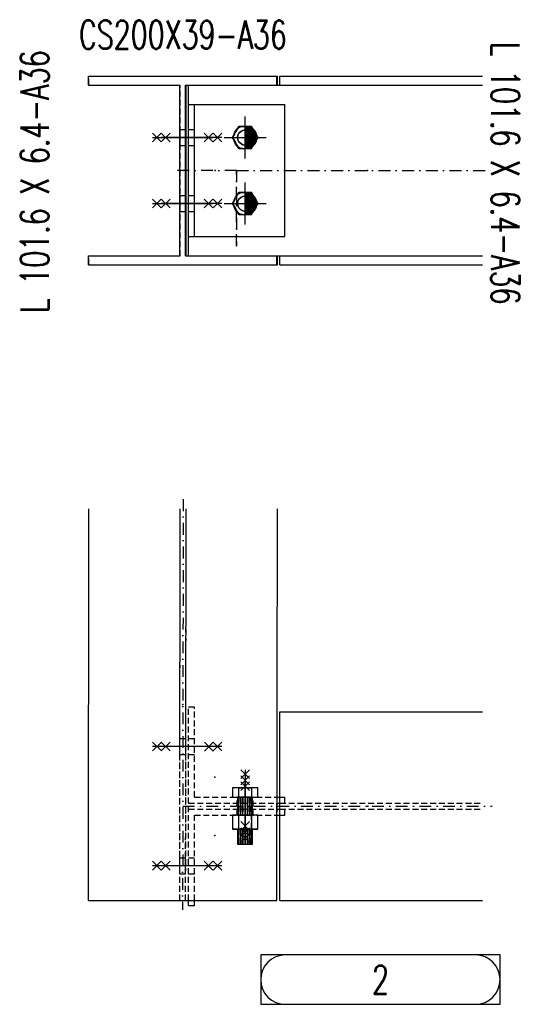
# Model space of a CAD drawing. Header units: feet. Extents: x 14665 to 61549, y 27474 to 37127.
# Tile 14 of 37: x 39679 to 40210, y 30761 to 31804. Entities that reach past the tile are written whole.
import ezdxf
from ezdxf.enums import TextEntityAlignment as Align

# ---------------------------------------------------------------- set-up
doc = ezdxf.new("R2010")
doc.units = ezdxf.units.FT
doc.header["$LTSCALE"] = 25
doc.header["$MEASUREMENT"] = 0
doc.linetypes.add('DASHDOT', pattern=[1, 0.5, -0.25, 0, -0.25])
doc.linetypes.add('HIDDEN', pattern=[0.375, 0.25, -0.125])
doc.layers.get('0').update_dxf_attribs({"linetype": 'CONTINUOUS'})
for name, color, linetype in [('A', 2, 'DASHDOT'), ('FORIR', 4, 'CONTINUOUS'), ('G', 3, 'CONTINUOUS'), ('TR', 6, 'HIDDEN'), ('TXT1', 7, 'CONTINUOUS'), ('VIEW_BOX', 6, 'CONTINUOUS'), ('VIEW_SLOT', 6, 'CONTINUOUS')]:
    doc.layers.add(name, color=color, linetype=linetype)
doc.styles.add('1', font='romans', dxfattribs={"width": 0.7, "height": 30})
doc.styles.add('MARK', font='ROMANS', dxfattribs={"width": 0.7})

# ---------------------------------------------------------------- blocks, each defined once
blk = doc.blocks.new('MS')
at = {"color": 6}
for p, q in [((-4.7, 22.8), (4.7, 32.1)), ((-4.7, 32.1), (4.7, 22.8)), ((-4.7, -22.8), (4.7, -32.1)), ((-4.7, -32.1), (4.7, -22.8))]:
    blk.add_line(p, q, dxfattribs=at)
at = {"color": 3}
blk.add_line((0, -32.1), (0, 32.1), dxfattribs=at)
at = {"flags": 1}
for tag, p, height in [('DIAM', (0, 0), 8.01), ('TOLE', (1.3, -9.7), 5.26), ('AVAN', (1.3, -18.2), 5.26), ('DIET', (1.3, -24.6), 5.26)]:
    blk.add_attdef(tag, p, '', height=height, dxfattribs=at)
blk = doc.blocks.new('M16')
for p, q in [((0, -22.2), (0, 22.2)), ((-22.2, 0), (22.2, 0))]:
    blk.add_line(p, q)
at = {"color": 4, "const_width": 12.3}
blk.add_lwpolyline([(0, -6.1, 1), (0, 6.1, 1)], format="xyb", dxfattribs=at)
blk.add_circle((0, 0), 12.3)
at = {"flags": 1}
blk.add_attdef('TOLE', (16.7, -8.3), '', height=5.26, dxfattribs=at)
blk = doc.blocks.new('3D_INFOPOS')
blk.add_point((0, 0))
at = {"layer": 'FORIR', "flags": 1}
for tag, p in [('POS_PEZ', (7.6, -4.3)), ('MAT_PRO', (7.6, -11.9))]:
    blk.add_attdef(tag, p, '', height=5.26, dxfattribs=at)
blk = doc.blocks.new('3D_INFOM')
blk.add_point((0, 0))
at = {"layer": 'FORIR', "flags": 1}
for tag, p in [('MARK', (7.55, -4.31)), ('NUM_DIS', (7.55, -11.68)), ('NOT_PEZ', (45.73, -11.68)), ('QTA_PEZ', (7.55, -18.55)), ('TIP_PEZ', (45.73, -18.55)), ('TRA_PEZ', (7.55, -26.33)), ('COS_PEZ', (45.73, -26.33)), ('DES_PEZ', (7.55, -33.75))]:
    blk.add_attdef(tag, p, '', height=5, dxfattribs=at)
blk = doc.blocks.new('3D_INFOB')
blk.add_point((0, 0))
at = {"layer": 'FORIR', "flags": 1}
for tag, p in [('BOLT', (7.6, -4.3)), ('CLASS', (7.6, -12)), ('SPEC', (7.6, -19.3)), ('IDF_PEZ', (7.6, -27.1))]:
    blk.add_attdef(tag, p, '', height=5.26, dxfattribs=at)
blk = doc.blocks.new('UNION_INFO')
at = {"layer": 'VIEW_BOX', "color": 6}
blk.add_lwpolyline([(-33.69, 0), (-8.3, 0), (-8.3, 5.23), (-33.69, 5.23)], close=True, dxfattribs=at)
at = {"layer": 'VIEW_SLOT'}
blk.add_lwpolyline([(-31.08, 5.23, 1), (-31.08, 0), (-10.91, 0, 1), (-10.91, 5.23)], format="xyb", close=True, dxfattribs=at)
at = {"style": 'MARK', "width": 0.7}
blk.add_attdef('DES_PEZ', text='', height=3, dxfattribs=at).set_placement((-20.99, 2.61), align=Align.MIDDLE)

msp = doc.modelspace()

# ---------------------------------------------------------------- linework, layer by layer
at = {"layer": 'A'}
for p, q in [((39909.5, 31644.2), (39842.2, 31644.2)), ((39909.5, 31644.2), (40180.5, 31644.2)), ((39909.5, 31564.2), (39909.5, 31644.2)), ((39909.5, 31644.2), (39909.5, 31564.2)), ((39852.8, 31295.8), (39852.2, 30860.5)), ((39852.4, 30970.5), (40180.5, 30970.5))]:
    msp.add_line(p, q, dxfattribs=at)
for p in [(39849.1, 31672.1), (39858.5, 31025.2)]:
    msp.add_point(p, dxfattribs=at)
at = {"layer": 'G'}
for p, q in [((39752.2, 31734.7), (39752.2, 31744.2)), ((39752.2, 31744.2), (39952.8, 31744.2)), ((39752.2, 31734.7), (39849.1, 31734.7)), ((39849.1, 31553.7), (39849.1, 31734.7)), ((39855.4, 31553.7), (39855.4, 31734.7)), ((39855.4, 31734.7), (40170.5, 31734.7)), ((39856, 31553.7), (39856, 31734.7)), ((39858.5, 31553.7), (39858.5, 31734.7)), ((39952.2, 31734.7), (39952.2, 31744.2)), ((39952.8, 31734.7), (39952.8, 31744.2)), ((39955.4, 31734.7), (39955.4, 31744.2)), ((39955.4, 31744.2), (40170.5, 31744.2)), ((39858.5, 31714.2), (39960.5, 31714.2)), ((39864.9, 31574.2), (39864.9, 31714.2)), ((39960.5, 31574.2), (39960.5, 31714.2)), ((39855.4, 31687.7), (39855.4, 31687.5)), ((39855.4, 31687.5), (39855.4, 31687.7)), ((39855.4, 31687.5), (39855.4, 31687)), ((39855.4, 31687), (39855.4, 31687.5)), ((39855.4, 31686.2), (39855.4, 31687)), ((39855.4, 31687), (39855.4, 31686.2)), ((39855.4, 31685.2), (39855.4, 31686.2)), ((39855.4, 31686.2), (39855.4, 31685.2)), ((39855.4, 31683.9), (39855.4, 31685.2)), ((39855.4, 31685.2), (39855.4, 31683.9)), ((39855.4, 31682.4), (39855.4, 31683.9)), ((39855.4, 31683.9), (39855.4, 31682.4)), ((39855.4, 31682.4), (39855.4, 31680.8)), ((39855.4, 31680.8), (39855.4, 31682.4)), ((39855.6, 31687.7), (39855.6, 31687.5)), ((39855.6, 31687.5), (39855.6, 31687.7)), ((39855.6, 31687), (39855.6, 31687.5)), ((39855.6, 31687.5), (39855.6, 31687)), ((39855.6, 31686.2), (39855.6, 31687)), ((39855.6, 31687), (39855.6, 31686.2)), ((39855.6, 31685.2), (39855.6, 31686.2)), ((39855.6, 31686.2), (39855.6, 31685.2)), ((39855.6, 31685.2), (39855.6, 31683.9)), ((39855.6, 31683.9), (39855.6, 31685.2)), ((39855.6, 31682.4), (39855.6, 31683.9)), ((39855.6, 31683.9), (39855.6, 31682.4)), ((39855.6, 31680.8), (39855.6, 31682.4)), ((39855.6, 31682.4), (39855.6, 31680.8)), ((39911.8, 31690.8), (39905.1, 31679.2)), ((39912, 31683.9), (39910.9, 31681.6)), ((39925.2, 31690.8), (39911.8, 31690.8)), ((39913.8, 31685.6), (39912, 31683.9)), ((39916, 31686.8), (39913.8, 31685.6)), ((39918.5, 31687.2), (39916, 31686.8)), ((39921, 31686.8), (39918.5, 31687.2)), ((39923.2, 31685.6), (39921, 31686.8)), ((39925, 31683.9), (39923.2, 31685.6)), ((39926.1, 31681.6), (39925, 31683.9)), ((39931.9, 31679.2), (39925.2, 31690.8)), ((39855.4, 31680.8), (39855.4, 31679.2)), ((39855.4, 31679.2), (39855.4, 31680.8)), ((39855.4, 31677.5), (39855.4, 31679.2)), ((39855.4, 31679.2), (39855.4, 31677.5)), ((39855.4, 31675.9), (39855.4, 31677.5)), ((39855.4, 31677.5), (39855.4, 31675.9)), ((39855.4, 31674.4), (39855.4, 31675.9)), ((39855.4, 31675.9), (39855.4, 31674.4)), ((39855.4, 31674.4), (39855.4, 31673.2)), ((39855.4, 31673.2), (39855.4, 31674.4)), ((39855.4, 31672.1), (39855.4, 31673.2)), ((39855.4, 31673.2), (39855.4, 31672.1)), ((39855.4, 31672.1), (39855.4, 31671.3)), ((39855.4, 31671.3), (39855.4, 31672.1)), ((39855.6, 31680.8), (39855.6, 31679.2)), ((39855.6, 31679.2), (39855.6, 31680.8)), ((39855.6, 31677.5), (39855.6, 31679.2)), ((39855.6, 31679.2), (39855.6, 31677.5)), ((39855.6, 31675.9), (39855.6, 31677.5)), ((39855.6, 31677.5), (39855.6, 31675.9)), ((39855.6, 31674.4), (39855.6, 31675.9)), ((39855.6, 31675.9), (39855.6, 31674.4)), ((39855.6, 31674.4), (39855.6, 31673.2)), ((39855.6, 31673.2), (39855.6, 31674.4)), ((39855.6, 31673.2), (39855.6, 31672.1)), ((39855.6, 31672.1), (39855.6, 31673.2)), ((39855.6, 31672.1), (39855.6, 31671.3)), ((39855.6, 31671.3), (39855.6, 31672.1)), ((39905.1, 31679.2), (39911.8, 31667.6)), ((39910.9, 31681.6), (39910.5, 31679.2)), ((39910.5, 31679.2), (39910.9, 31676.7)), ((39910.9, 31676.7), (39912, 31674.5)), ((39912, 31674.5), (39913.8, 31672.7)), ((39913.8, 31672.7), (39916, 31671.6)), ((39921, 31671.6), (39923.2, 31672.7)), ((39923.2, 31672.7), (39925, 31674.5)), ((39925, 31674.5), (39926.1, 31676.7)), ((39925.2, 31667.6), (39931.9, 31679.2)), ((39926.5, 31679.2), (39926.1, 31681.6)), ((39926.1, 31676.7), (39926.5, 31679.2)), ((39855.4, 31670.8), (39855.4, 31671.3)), ((39855.4, 31671.3), (39855.4, 31670.8)), ((39855.4, 31670.8), (39855.4, 31670.7)), ((39855.4, 31670.7), (39855.4, 31670.8)), ((39855.6, 31670.8), (39855.6, 31671.3)), ((39855.6, 31671.3), (39855.6, 31670.8)), ((39855.6, 31670.7), (39855.6, 31670.8)), ((39855.6, 31670.8), (39855.6, 31670.7)), ((39911.8, 31667.6), (39925.2, 31667.6)), ((39916, 31671.6), (39918.5, 31671.2)), ((39918.5, 31671.2), (39921, 31671.6)), ((39911.8, 31620.8), (39905.1, 31609.2)), ((39925.2, 31620.8), (39911.8, 31620.8)), ((39931.9, 31609.2), (39925.2, 31620.8)), ((39855.4, 31617.7), (39855.4, 31617.5)), ((39855.4, 31617.5), (39855.4, 31617.7)), ((39855.4, 31617.5), (39855.4, 31617)), ((39855.4, 31617), (39855.4, 31617.5)), ((39855.4, 31617), (39855.4, 31616.2)), ((39855.4, 31616.2), (39855.4, 31617)), ((39855.4, 31616.2), (39855.4, 31615.2)), ((39855.4, 31615.2), (39855.4, 31616.2)), ((39855.4, 31613.9), (39855.4, 31615.2)), ((39855.4, 31615.2), (39855.4, 31613.9)), ((39855.4, 31612.4), (39855.4, 31613.9)), ((39855.4, 31613.9), (39855.4, 31612.4)), ((39855.4, 31612.4), (39855.4, 31610.8)), ((39855.4, 31610.8), (39855.4, 31612.4)), ((39855.4, 31610.8), (39855.4, 31609.2)), ((39855.4, 31609.2), (39855.4, 31610.8)), ((39855.6, 31617.7), (39855.6, 31617.5)), ((39855.6, 31617.5), (39855.6, 31617.7)), ((39855.6, 31617), (39855.6, 31617.5)), ((39855.6, 31617.5), (39855.6, 31617)), ((39855.6, 31617), (39855.6, 31616.2)), ((39855.6, 31616.2), (39855.6, 31617)), ((39855.6, 31616.2), (39855.6, 31615.2)), ((39855.6, 31615.2), (39855.6, 31616.2)), ((39855.6, 31615.2), (39855.6, 31613.9)), ((39855.6, 31613.9), (39855.6, 31615.2)), ((39855.6, 31612.4), (39855.6, 31613.9)), ((39855.6, 31613.9), (39855.6, 31612.4)), ((39855.6, 31612.4), (39855.6, 31610.8)), ((39855.6, 31610.8), (39855.6, 31612.4)), ((39855.6, 31610.8), (39855.6, 31609.2)), ((39855.6, 31609.2), (39855.6, 31610.8)), ((39910.9, 31611.6), (39910.5, 31609.2)), ((39912, 31613.9), (39910.9, 31611.6)), ((39913.8, 31615.6), (39912, 31613.9)), ((39916, 31616.8), (39913.8, 31615.6)), ((39918.5, 31617.2), (39916, 31616.8)), ((39921, 31616.8), (39918.5, 31617.2)), ((39923.2, 31615.6), (39921, 31616.8)), ((39925, 31613.9), (39923.2, 31615.6)), ((39926.1, 31611.6), (39925, 31613.9)), ((39926.5, 31609.2), (39926.1, 31611.6)), ((39855.4, 31609.2), (39855.4, 31607.5)), ((39855.4, 31607.5), (39855.4, 31609.2)), ((39855.4, 31605.9), (39855.4, 31607.5)), ((39855.4, 31607.5), (39855.4, 31605.9)), ((39855.4, 31604.4), (39855.4, 31605.9)), ((39855.4, 31605.9), (39855.4, 31604.4)), ((39855.4, 31603.2), (39855.4, 31604.4)), ((39855.4, 31604.4), (39855.4, 31603.2)), ((39855.4, 31602.1), (39855.4, 31603.2)), ((39855.4, 31603.2), (39855.4, 31602.1)), ((39855.4, 31601.3), (39855.4, 31602.1)), ((39855.4, 31602.1), (39855.4, 31601.3)), ((39855.4, 31601.3), (39855.4, 31600.8)), ((39855.4, 31600.8), (39855.4, 31601.3)), ((39855.4, 31600.7), (39855.4, 31600.8)), ((39855.4, 31600.8), (39855.4, 31600.7)), ((39855.6, 31609.2), (39855.6, 31607.5)), ((39855.6, 31607.5), (39855.6, 31609.2)), ((39855.6, 31605.9), (39855.6, 31607.5)), ((39855.6, 31607.5), (39855.6, 31605.9)), ((39855.6, 31604.4), (39855.6, 31605.9)), ((39855.6, 31605.9), (39855.6, 31604.4)), ((39855.6, 31604.4), (39855.6, 31603.2)), ((39855.6, 31603.2), (39855.6, 31604.4)), ((39855.6, 31602.1), (39855.6, 31603.2)), ((39855.6, 31603.2), (39855.6, 31602.1)), ((39855.6, 31601.3), (39855.6, 31602.1)), ((39855.6, 31602.1), (39855.6, 31601.3)), ((39855.6, 31600.8), (39855.6, 31601.3)), ((39855.6, 31601.3), (39855.6, 31600.8)), ((39855.6, 31600.7), (39855.6, 31600.8)), ((39855.6, 31600.8), (39855.6, 31600.7)), ((39905.1, 31609.2), (39911.8, 31597.6)), ((39910.5, 31609.2), (39910.9, 31606.7)), ((39910.9, 31606.7), (39912, 31604.5)), ((39912, 31604.5), (39913.8, 31602.7)), ((39913.8, 31602.7), (39916, 31601.6)), ((39916, 31601.6), (39918.5, 31601.2)), ((39918.5, 31601.2), (39921, 31601.6)), ((39921, 31601.6), (39923.2, 31602.7)), ((39923.2, 31602.7), (39925, 31604.5)), ((39925, 31604.5), (39926.1, 31606.7)), ((39925.2, 31597.6), (39931.9, 31609.2)), ((39926.1, 31606.7), (39926.5, 31609.2)), ((39911.8, 31597.6), (39925.2, 31597.6)), ((39858.5, 31574.2), (39960.5, 31574.2)), ((39752.2, 31553.7), (39849.1, 31553.7)), ((39752.2, 31544.2), (39752.2, 31553.7)), ((39855.4, 31553.7), (40170.5, 31553.7)), ((39952.2, 31544.2), (39952.2, 31553.7)), ((39952.8, 31544.2), (39952.8, 31553.7)), ((39955.4, 31544.2), (39955.4, 31553.7)), ((39752.2, 31544.2), (39952.8, 31544.2)), ((39955.4, 31544.2), (40170.5, 31544.2)), ((39752.2, 30870.7), (39752.8, 31285.7)), ((39952.2, 30870.4), (39952.8, 31285.7)), ((39955.4, 31070.5), (40170.5, 31070.5)), ((39955.4, 30870.5), (39955.4, 31070.5)), ((39905.1, 30990.1), (39905.1, 30980.1)), ((39911.8, 30990.1), (39905.1, 30990.1)), ((39905.1, 30990.1), (39905.1, 30980.1)), ((39911.8, 30990.1), (39905.1, 30990.1)), ((39925.2, 30990.1), (39911.8, 30990.1)), ((39911.8, 30980.1), (39911.8, 30990.1)), ((39925.2, 30990.1), (39911.8, 30990.1)), ((39911.8, 30980.1), (39911.8, 30990.1)), ((39931.9, 30990.1), (39925.2, 30990.1)), ((39925.2, 30990.1), (39925.2, 30980.1)), ((39931.9, 30990.1), (39925.2, 30990.1)), ((39925.2, 30990.1), (39925.2, 30980.1)), ((39931.9, 30980.1), (39931.9, 30990.1)), ((39931.9, 30980.1), (39931.9, 30990.1)), ((39905.1, 30980.1), (39911.8, 30980.1)), ((39905.1, 30980.1), (39911.8, 30980.1)), ((39910.5, 30980.1), (39910.5, 30961)), ((39910.5, 30980.1), (39910.5, 30961)), ((39910.9, 30961), (39910.9, 30980.1)), ((39910.9, 30961), (39910.9, 30980.1)), ((39911.8, 30980.1), (39925.2, 30980.1)), ((39911.8, 30980.1), (39925.2, 30980.1)), ((39912, 30961), (39912, 30980.1)), ((39912, 30961), (39912, 30980.1)), ((39913.8, 30961), (39913.8, 30980.1)), ((39913.8, 30961), (39913.8, 30980.1)), ((39916, 30961), (39916, 30980.1)), ((39916, 30961), (39916, 30980.1)), ((39918.5, 30961), (39918.5, 30980.1)), ((39918.5, 30961), (39918.5, 30980.1)), ((39921, 30961), (39921, 30980.1)), ((39921, 30961), (39921, 30980.1)), ((39923.2, 30961), (39923.2, 30980.1)), ((39923.2, 30961), (39923.2, 30980.1)), ((39925, 30961), (39925, 30980.1)), ((39925, 30961), (39925, 30980.1)), ((39925.2, 30980.1), (39931.9, 30980.1)), ((39925.2, 30980.1), (39931.9, 30980.1)), ((39926.1, 30961), (39926.1, 30980.1)), ((39926.1, 30961), (39926.1, 30980.1)), ((39926.5, 30961), (39926.5, 30980.1)), ((39926.5, 30961), (39926.5, 30980.1)), ((39952.4, 30980.1), (39955.4, 30980.1)), ((39952.4, 30973.7), (39955.4, 30973.7)), ((39952.4, 30967.4), (39955.4, 30967.4)), ((39905.1, 30961), (39905.1, 30946.2)), ((39911.8, 30961), (39905.1, 30961)), ((39905.1, 30961), (39905.1, 30946.2)), ((39911.8, 30961), (39905.1, 30961)), ((39918.5, 30961), (39911.8, 30961)), ((39911.8, 30946.2), (39911.8, 30961)), ((39918.5, 30961), (39911.8, 30961)), ((39911.8, 30946.2), (39911.8, 30961)), ((39925.2, 30961), (39918.5, 30961)), ((39925.2, 30961), (39918.5, 30961)), ((39931.9, 30961), (39925.2, 30961)), ((39925.2, 30961), (39925.2, 30946.2)), ((39931.9, 30961), (39925.2, 30961)), ((39925.2, 30961), (39925.2, 30946.2)), ((39931.9, 30946.2), (39931.9, 30961)), ((39931.9, 30946.2), (39931.9, 30961)), ((39952.2, 30870.4), (39952.3, 30961)), ((39952.3, 30961), (39955.4, 30961)), ((39905.1, 30946.2), (39911.8, 30946.2)), ((39905.1, 30946.2), (39911.8, 30946.2)), ((39910.5, 30946.2), (39910.5, 30930.1)), ((39910.5, 30946.2), (39910.5, 30930.1)), ((39910.9, 30930.1), (39910.9, 30946.2)), ((39910.9, 30930.1), (39910.9, 30946.2)), ((39911.8, 30946.2), (39925.2, 30946.2)), ((39911.8, 30946.2), (39925.2, 30946.2)), ((39912, 30930.1), (39912, 30946.2)), ((39912, 30930.1), (39912, 30946.2)), ((39913.8, 30930.1), (39913.8, 30946.2)), ((39913.8, 30930.1), (39913.8, 30946.2)), ((39916, 30930.1), (39916, 30946.2)), ((39916, 30930.1), (39916, 30946.2)), ((39918.5, 30930.1), (39918.5, 30946.2)), ((39918.5, 30930.1), (39918.5, 30946.2)), ((39921, 30930.1), (39921, 30946.2)), ((39921, 30930.1), (39921, 30946.2)), ((39923.2, 30930.1), (39923.2, 30946.2)), ((39923.2, 30930.1), (39923.2, 30946.2)), ((39925, 30930.1), (39925, 30946.2)), ((39925, 30930.1), (39925, 30946.2)), ((39925.2, 30946.2), (39931.9, 30946.2)), ((39925.2, 30946.2), (39931.9, 30946.2)), ((39926.1, 30930.1), (39926.1, 30946.2)), ((39926.1, 30930.1), (39926.1, 30946.2)), ((39926.5, 30930.1), (39926.5, 30946.2)), ((39926.5, 30930.1), (39926.5, 30946.2)), ((39910.5, 30930.1), (39910.9, 30930.1)), ((39910.5, 30930.1), (39910.9, 30930.1)), ((39910.9, 30930.1), (39912, 30930.1)), ((39910.9, 30930.1), (39912, 30930.1)), ((39912, 30930.1), (39913.8, 30930.1)), ((39912, 30930.1), (39913.8, 30930.1)), ((39913.8, 30930.1), (39916, 30930.1)), ((39913.8, 30930.1), (39916, 30930.1)), ((39916, 30930.1), (39918.5, 30930.1)), ((39916, 30930.1), (39918.5, 30930.1)), ((39918.5, 30930.1), (39921, 30930.1)), ((39918.5, 30930.1), (39921, 30930.1)), ((39921, 30930.1), (39923.2, 30930.1)), ((39921, 30930.1), (39923.2, 30930.1)), ((39923.2, 30930.1), (39925, 30930.1)), ((39923.2, 30930.1), (39925, 30930.1)), ((39925, 30930.1), (39926.1, 30930.1)), ((39925, 30930.1), (39926.1, 30930.1)), ((39926.1, 30930.1), (39926.5, 30930.1)), ((39926.1, 30930.1), (39926.5, 30930.1)), ((39752.2, 30870.7), (39952.2, 30870.4)), ((39858.5, 30865.4), (39858.5, 30870.5)), ((39864.9, 30865.4), (39864.9, 30870.5)), ((39955.4, 30870.5), (40170.5, 30870.5)), ((39858.5, 30865.4), (39864.9, 30865.4))]:
    msp.add_line(p, q, dxfattribs=at)
for p in [(39849.1, 31672.1), (39858.5, 31025.2)]:
    msp.add_point(p, dxfattribs=at)
at = {"layer": 'TR'}
for p, q in [((39752.8, 31734.7), (39752.8, 31744.2)), ((39849.1, 31734.7), (39849.7, 31734.7)), ((39849.7, 31553.7), (39849.7, 31734.7)), ((39849.1, 31687.5), (39849.1, 31687.7)), ((39849.1, 31687.7), (39855.6, 31687.7)), ((39849.1, 31687.7), (39849.1, 31687.5)), ((39849.1, 31687), (39849.1, 31687.5)), ((39849.1, 31687.5), (39849.1, 31687)), ((39849.1, 31686.2), (39849.1, 31687)), ((39849.1, 31687), (39849.1, 31686.2)), ((39849.1, 31685.2), (39849.1, 31686.2)), ((39849.1, 31686.2), (39849.1, 31685.2)), ((39849.1, 31685.2), (39849.1, 31683.9)), ((39849.1, 31683.9), (39849.1, 31685.2)), ((39849.1, 31682.4), (39849.1, 31683.9)), ((39849.1, 31683.9), (39849.1, 31682.4)), ((39849.1, 31682.4), (39849.1, 31680.8)), ((39849.1, 31680.8), (39849.1, 31682.4)), ((39849.3, 31687.5), (39849.3, 31687.7)), ((39849.3, 31687.7), (39849.3, 31687.5)), ((39849.3, 31687.5), (39849.3, 31687)), ((39849.3, 31687), (39849.3, 31687.5)), ((39849.3, 31686.2), (39849.3, 31687)), ((39849.3, 31687), (39849.3, 31686.2)), ((39849.3, 31686.2), (39849.3, 31685.2)), ((39849.3, 31685.2), (39849.3, 31686.2)), ((39849.3, 31685.2), (39849.3, 31683.9)), ((39849.3, 31683.9), (39849.3, 31685.2)), ((39849.3, 31683.9), (39849.3, 31682.4)), ((39849.3, 31682.4), (39849.3, 31683.9)), ((39849.3, 31682.4), (39849.3, 31680.8)), ((39849.3, 31680.8), (39849.3, 31682.4)), ((39858.5, 31687.7), (39864.9, 31687.7)), ((39911.8, 31690.8), (39905.1, 31679.2)), ((39905.1, 31679.2), (39911.8, 31690.8)), ((39905.1, 31679.2), (39911.8, 31690.8)), ((39910.9, 31681.6), (39912, 31683.9)), ((39910.9, 31681.6), (39912, 31683.9)), ((39910.9, 31681.6), (39912, 31683.9)), ((39925.2, 31690.8), (39911.8, 31690.8)), ((39925.2, 31690.8), (39911.8, 31690.8)), ((39911.8, 31690.8), (39918.5, 31690.8)), ((39912, 31683.9), (39913.8, 31685.6)), ((39912, 31683.9), (39913.8, 31685.6)), ((39912, 31683.9), (39913.8, 31685.6)), ((39913.8, 31685.6), (39916, 31686.8)), ((39913.8, 31685.6), (39916, 31686.8)), ((39913.8, 31685.6), (39916, 31686.8)), ((39916, 31686.8), (39918.5, 31687.2)), ((39916, 31686.8), (39918.5, 31687.2)), ((39916, 31686.8), (39918.5, 31687.2)), ((39918.5, 31690.8), (39925.2, 31690.8)), ((39918.5, 31687.2), (39921, 31686.8)), ((39918.5, 31687.2), (39921, 31686.8)), ((39918.5, 31687.2), (39921, 31686.8)), ((39921, 31686.8), (39923.2, 31685.6)), ((39921, 31686.8), (39923.2, 31685.6)), ((39921, 31686.8), (39923.2, 31685.6)), ((39923.2, 31685.6), (39925, 31683.9)), ((39923.2, 31685.6), (39925, 31683.9)), ((39923.2, 31685.6), (39925, 31683.9)), ((39925, 31683.9), (39926.1, 31681.6)), ((39925, 31683.9), (39926.1, 31681.6)), ((39925, 31683.9), (39926.1, 31681.6)), ((39931.9, 31679.2), (39925.2, 31690.8)), ((39925.2, 31690.8), (39931.9, 31679.2)), ((39925.2, 31690.8), (39931.9, 31679.2)), ((39849.1, 31680.8), (39849.1, 31679.2)), ((39849.1, 31679.2), (39849.1, 31680.8)), ((39849.1, 31679.2), (39849.1, 31677.5)), ((39849.1, 31677.5), (39849.1, 31679.2)), ((39849.1, 31677.5), (39849.1, 31675.9)), ((39849.1, 31675.9), (39849.1, 31677.5)), ((39849.1, 31674.4), (39849.1, 31675.9)), ((39849.1, 31675.9), (39849.1, 31674.4)), ((39849.1, 31673.2), (39849.1, 31674.4)), ((39849.1, 31674.4), (39849.1, 31673.2)), ((39849.1, 31672.1), (39849.1, 31673.2)), ((39849.1, 31673.2), (39849.1, 31672.1)), ((39849.1, 31672.1), (39849.1, 31671.3)), ((39849.1, 31671.3), (39849.1, 31672.1)), ((39849.3, 31679.2), (39849.3, 31680.8)), ((39849.3, 31680.8), (39849.3, 31679.2)), ((39849.3, 31679.2), (39849.3, 31677.5)), ((39849.3, 31677.5), (39849.3, 31679.2)), ((39849.3, 31677.5), (39849.3, 31675.9)), ((39849.3, 31675.9), (39849.3, 31677.5)), ((39849.3, 31675.9), (39849.3, 31674.4)), ((39849.3, 31674.4), (39849.3, 31675.9)), ((39849.3, 31673.2), (39849.3, 31674.4)), ((39849.3, 31674.4), (39849.3, 31673.2)), ((39849.3, 31673.2), (39849.3, 31672.1)), ((39849.3, 31672.1), (39849.3, 31673.2)), ((39849.3, 31672.1), (39849.3, 31671.3)), ((39849.3, 31671.3), (39849.3, 31672.1)), ((39905.1, 31679.2), (39911.8, 31667.6)), ((39911.8, 31667.6), (39905.1, 31679.2)), ((39911.8, 31667.6), (39905.1, 31679.2)), ((39910.5, 31679.2), (39910.9, 31681.6)), ((39910.5, 31679.2), (39910.9, 31681.6)), ((39910.5, 31679.2), (39910.9, 31681.6)), ((39910.9, 31676.7), (39910.5, 31679.2)), ((39910.9, 31676.7), (39910.5, 31679.2)), ((39910.9, 31676.7), (39910.5, 31679.2)), ((39912, 31674.5), (39910.9, 31676.7)), ((39912, 31674.5), (39910.9, 31676.7)), ((39912, 31674.5), (39910.9, 31676.7)), ((39913.8, 31672.7), (39912, 31674.5)), ((39913.8, 31672.7), (39912, 31674.5)), ((39913.8, 31672.7), (39912, 31674.5)), ((39916, 31671.6), (39913.8, 31672.7)), ((39916, 31671.6), (39913.8, 31672.7)), ((39916, 31671.6), (39913.8, 31672.7)), ((39923.2, 31672.7), (39921, 31671.6)), ((39923.2, 31672.7), (39921, 31671.6)), ((39923.2, 31672.7), (39921, 31671.6)), ((39925, 31674.5), (39923.2, 31672.7)), ((39925, 31674.5), (39923.2, 31672.7)), ((39925, 31674.5), (39923.2, 31672.7)), ((39926.1, 31676.7), (39925, 31674.5)), ((39926.1, 31676.7), (39925, 31674.5)), ((39926.1, 31676.7), (39925, 31674.5)), ((39925.2, 31667.6), (39931.9, 31679.2)), ((39931.9, 31679.2), (39925.2, 31667.6)), ((39931.9, 31679.2), (39925.2, 31667.6)), ((39926.1, 31681.6), (39926.5, 31679.2)), ((39926.1, 31681.6), (39926.5, 31679.2)), ((39926.1, 31681.6), (39926.5, 31679.2)), ((39926.5, 31679.2), (39926.1, 31676.7)), ((39926.5, 31679.2), (39926.1, 31676.7)), ((39926.5, 31679.2), (39926.1, 31676.7)), ((39849.1, 31671.3), (39849.1, 31670.8)), ((39849.1, 31670.8), (39849.1, 31671.3)), ((39849.1, 31670.8), (39849.1, 31670.7)), ((39849.1, 31670.7), (39849.1, 31670.8)), ((39849.1, 31670.7), (39855.6, 31670.7)), ((39849.3, 31670.8), (39849.3, 31671.3)), ((39849.3, 31671.3), (39849.3, 31670.8)), ((39849.3, 31670.8), (39849.3, 31670.7)), ((39849.3, 31670.7), (39849.3, 31670.8)), ((39858.5, 31670.7), (39864.9, 31670.7)), ((39911.8, 31667.6), (39925.2, 31667.6)), ((39911.8, 31667.6), (39925.2, 31667.6)), ((39925.2, 31667.6), (39911.8, 31667.6)), ((39918.5, 31671.2), (39916, 31671.6)), ((39918.5, 31671.2), (39916, 31671.6)), ((39918.5, 31671.2), (39916, 31671.6)), ((39921, 31671.6), (39918.5, 31671.2)), ((39921, 31671.6), (39918.5, 31671.2)), ((39921, 31671.6), (39918.5, 31671.2)), ((39911.8, 31620.8), (39905.1, 31609.2)), ((39905.1, 31609.2), (39911.8, 31620.8)), ((39905.1, 31609.2), (39911.8, 31620.8)), ((39925.2, 31620.8), (39911.8, 31620.8)), ((39925.2, 31620.8), (39911.8, 31620.8)), ((39911.8, 31620.8), (39918.5, 31620.8)), ((39918.5, 31620.8), (39925.2, 31620.8)), ((39931.9, 31609.2), (39925.2, 31620.8)), ((39925.2, 31620.8), (39931.9, 31609.2)), ((39925.2, 31620.8), (39931.9, 31609.2)), ((39849.1, 31617.7), (39855.6, 31617.7)), ((39849.1, 31617.5), (39849.1, 31617.7)), ((39849.1, 31617.7), (39849.1, 31617.5)), ((39849.1, 31617), (39849.1, 31617.5)), ((39849.1, 31617.5), (39849.1, 31617)), ((39849.1, 31617), (39849.1, 31616.2)), ((39849.1, 31616.2), (39849.1, 31617)), ((39849.1, 31615.2), (39849.1, 31616.2)), ((39849.1, 31616.2), (39849.1, 31615.2)), ((39849.1, 31615.2), (39849.1, 31613.9)), ((39849.1, 31613.9), (39849.1, 31615.2)), ((39849.1, 31613.9), (39849.1, 31612.4)), ((39849.1, 31612.4), (39849.1, 31613.9)), ((39849.1, 31612.4), (39849.1, 31610.8)), ((39849.1, 31610.8), (39849.1, 31612.4)), ((39849.1, 31610.8), (39849.1, 31609.2)), ((39849.1, 31609.2), (39849.1, 31610.8)), ((39849.3, 31617.7), (39849.3, 31617.5)), ((39849.3, 31617.5), (39849.3, 31617.7)), ((39849.3, 31617.5), (39849.3, 31617)), ((39849.3, 31617), (39849.3, 31617.5)), ((39849.3, 31616.2), (39849.3, 31617)), ((39849.3, 31617), (39849.3, 31616.2)), ((39849.3, 31616.2), (39849.3, 31615.2)), ((39849.3, 31615.2), (39849.3, 31616.2)), ((39849.3, 31615.2), (39849.3, 31613.9)), ((39849.3, 31613.9), (39849.3, 31615.2)), ((39849.3, 31612.4), (39849.3, 31613.9)), ((39849.3, 31613.9), (39849.3, 31612.4)), ((39849.3, 31610.8), (39849.3, 31612.4)), ((39849.3, 31612.4), (39849.3, 31610.8)), ((39849.3, 31610.8), (39849.3, 31609.2)), ((39849.3, 31609.2), (39849.3, 31610.8)), ((39858.5, 31617.7), (39864.9, 31617.7)), ((39910.5, 31609.2), (39910.9, 31611.6)), ((39910.5, 31609.2), (39910.9, 31611.6)), ((39910.5, 31609.2), (39910.9, 31611.6)), ((39910.9, 31611.6), (39912, 31613.9)), ((39910.9, 31611.6), (39912, 31613.9)), ((39910.9, 31611.6), (39912, 31613.9)), ((39912, 31613.9), (39913.8, 31615.6)), ((39912, 31613.9), (39913.8, 31615.6)), ((39912, 31613.9), (39913.8, 31615.6)), ((39913.8, 31615.6), (39916, 31616.8)), ((39913.8, 31615.6), (39916, 31616.8)), ((39913.8, 31615.6), (39916, 31616.8)), ((39916, 31616.8), (39918.5, 31617.2)), ((39916, 31616.8), (39918.5, 31617.2)), ((39916, 31616.8), (39918.5, 31617.2)), ((39918.5, 31617.2), (39921, 31616.8)), ((39918.5, 31617.2), (39921, 31616.8)), ((39918.5, 31617.2), (39921, 31616.8)), ((39921, 31616.8), (39923.2, 31615.6)), ((39921, 31616.8), (39923.2, 31615.6)), ((39921, 31616.8), (39923.2, 31615.6)), ((39923.2, 31615.6), (39925, 31613.9)), ((39923.2, 31615.6), (39925, 31613.9)), ((39923.2, 31615.6), (39925, 31613.9)), ((39925, 31613.9), (39926.1, 31611.6)), ((39925, 31613.9), (39926.1, 31611.6)), ((39925, 31613.9), (39926.1, 31611.6)), ((39926.1, 31611.6), (39926.5, 31609.2)), ((39926.1, 31611.6), (39926.5, 31609.2)), ((39926.1, 31611.6), (39926.5, 31609.2)), ((39849.1, 31607.5), (39849.1, 31609.2)), ((39849.1, 31609.2), (39849.1, 31607.5)), ((39849.1, 31607.5), (39849.1, 31605.9)), ((39849.1, 31605.9), (39849.1, 31607.5)), ((39849.1, 31605.9), (39849.1, 31604.4)), ((39849.1, 31604.4), (39849.1, 31605.9)), ((39849.1, 31604.4), (39849.1, 31603.2)), ((39849.1, 31603.2), (39849.1, 31604.4)), ((39849.1, 31603.2), (39849.1, 31602.1)), ((39849.1, 31602.1), (39849.1, 31603.2)), ((39849.1, 31602.1), (39849.1, 31601.3)), ((39849.1, 31601.3), (39849.1, 31602.1)), ((39849.1, 31600.8), (39849.1, 31601.3)), ((39849.1, 31601.3), (39849.1, 31600.8)), ((39849.1, 31600.8), (39849.1, 31600.7)), ((39849.1, 31600.7), (39849.1, 31600.8)), ((39849.1, 31600.7), (39855.6, 31600.7)), ((39849.3, 31609.2), (39849.3, 31607.5)), ((39849.3, 31607.5), (39849.3, 31609.2)), ((39849.3, 31605.9), (39849.3, 31607.5)), ((39849.3, 31607.5), (39849.3, 31605.9)), ((39849.3, 31604.4), (39849.3, 31605.9)), ((39849.3, 31605.9), (39849.3, 31604.4)), ((39849.3, 31604.4), (39849.3, 31603.2)), ((39849.3, 31603.2), (39849.3, 31604.4)), ((39849.3, 31602.1), (39849.3, 31603.2)), ((39849.3, 31603.2), (39849.3, 31602.1)), ((39849.3, 31602.1), (39849.3, 31601.3)), ((39849.3, 31601.3), (39849.3, 31602.1)), ((39849.3, 31600.8), (39849.3, 31601.3)), ((39849.3, 31601.3), (39849.3, 31600.8)), ((39849.3, 31600.7), (39849.3, 31600.8)), ((39849.3, 31600.8), (39849.3, 31600.7)), ((39858.5, 31600.7), (39864.9, 31600.7)), ((39905.1, 31609.2), (39911.8, 31597.6)), ((39911.8, 31597.6), (39905.1, 31609.2)), ((39911.8, 31597.6), (39905.1, 31609.2)), ((39910.9, 31606.7), (39910.5, 31609.2)), ((39910.9, 31606.7), (39910.5, 31609.2)), ((39910.9, 31606.7), (39910.5, 31609.2)), ((39912, 31604.5), (39910.9, 31606.7)), ((39912, 31604.5), (39910.9, 31606.7)), ((39912, 31604.5), (39910.9, 31606.7)), ((39913.8, 31602.7), (39912, 31604.5)), ((39913.8, 31602.7), (39912, 31604.5)), ((39913.8, 31602.7), (39912, 31604.5)), ((39916, 31601.6), (39913.8, 31602.7)), ((39916, 31601.6), (39913.8, 31602.7)), ((39916, 31601.6), (39913.8, 31602.7)), ((39918.5, 31601.2), (39916, 31601.6)), ((39918.5, 31601.2), (39916, 31601.6)), ((39918.5, 31601.2), (39916, 31601.6)), ((39921, 31601.6), (39918.5, 31601.2)), ((39921, 31601.6), (39918.5, 31601.2)), ((39921, 31601.6), (39918.5, 31601.2)), ((39923.2, 31602.7), (39921, 31601.6)), ((39923.2, 31602.7), (39921, 31601.6)), ((39923.2, 31602.7), (39921, 31601.6)), ((39925, 31604.5), (39923.2, 31602.7)), ((39925, 31604.5), (39923.2, 31602.7)), ((39925, 31604.5), (39923.2, 31602.7)), ((39926.1, 31606.7), (39925, 31604.5)), ((39926.1, 31606.7), (39925, 31604.5)), ((39926.1, 31606.7), (39925, 31604.5)), ((39925.2, 31597.6), (39931.9, 31609.2)), ((39931.9, 31609.2), (39925.2, 31597.6)), ((39931.9, 31609.2), (39925.2, 31597.6)), ((39926.5, 31609.2), (39926.1, 31606.7)), ((39926.5, 31609.2), (39926.1, 31606.7)), ((39926.5, 31609.2), (39926.1, 31606.7)), ((39911.8, 31597.6), (39925.2, 31597.6)), ((39911.8, 31597.6), (39925.2, 31597.6)), ((39925.2, 31597.6), (39911.8, 31597.6)), ((39752.8, 31544.2), (39752.8, 31553.7)), ((39849.1, 31553.7), (39849.7, 31553.7)), ((39849.1, 30907.4), (39849.7, 31285.7)), ((39849.3, 31042.2), (39849.7, 31285.7)), ((39855.4, 30870.5), (39856, 31285.7)), ((39855.6, 31042.2), (39856, 31285.7)), ((39858.5, 31075.7), (39864.9, 31075.7)), ((39858.5, 30870.5), (39858.5, 31075.7)), ((39864.9, 30980.1), (39864.9, 31075.7)), ((39849.3, 31025.2), (39849.3, 31042.2)), ((39849.3, 31042), (39849.3, 31042.2)), ((39849.3, 31042.2), (39855.6, 31042.2)), ((39849.3, 31041.5), (39849.3, 31042)), ((39849.3, 31040.7), (39849.3, 31041.5)), ((39849.3, 31039.7), (39849.3, 31040.7)), ((39849.3, 31038.4), (39849.3, 31039.7)), ((39849.3, 31036.9), (39849.3, 31038.4)), ((39849.3, 31035.3), (39849.3, 31036.9)), ((39849.3, 31032), (39849.3, 31035.3)), ((39855.6, 31042), (39855.6, 31042.2)), ((39855.6, 31041.5), (39855.6, 31042)), ((39855.6, 31040.7), (39855.6, 31041.5)), ((39855.6, 31039.7), (39855.6, 31040.7)), ((39855.6, 31038.4), (39855.6, 31039.7)), ((39855.6, 31036.9), (39855.6, 31038.4)), ((39855.6, 31035.3), (39855.6, 31036.9)), ((39855.6, 31032), (39855.6, 31035.3)), ((39858.5, 31042.2), (39864.9, 31042.2)), ((39849.1, 30915.9), (39849.3, 31025.2)), ((39849.3, 31030.4), (39849.3, 31032)), ((39849.3, 31029), (39849.3, 31030.4)), ((39849.3, 31027.7), (39849.3, 31029)), ((39849.3, 31026.6), (39849.3, 31027.7)), ((39849.3, 31025.8), (39849.3, 31026.6)), ((39849.3, 31025.3), (39849.3, 31025.8)), ((39849.3, 31025.2), (39849.3, 31025.3)), ((39849.3, 31025.2), (39855.6, 31025.2)), ((39855.4, 30915.9), (39855.6, 31025.2)), ((39855.6, 31030.4), (39855.6, 31032)), ((39855.6, 31028.9), (39855.6, 31030.4)), ((39855.6, 31027.7), (39855.6, 31028.9)), ((39855.6, 31026.6), (39855.6, 31027.7)), ((39855.6, 31025.8), (39855.6, 31026.6)), ((39855.6, 31025.3), (39855.6, 31025.8)), ((39855.6, 31025.2), (39855.6, 31025.3)), ((39858.5, 31025.2), (39864.9, 31025.2)), ((39911.8, 30990.1), (39905.1, 30990.1)), ((39911.8, 30990.1), (39905.1, 30990.1)), ((39911.8, 30980.1), (39911.8, 30990.1)), ((39911.8, 30990.1), (39925.2, 30990.1)), ((39911.8, 30980.1), (39911.8, 30990.1)), ((39911.8, 30990.1), (39925.2, 30990.1)), ((39925.2, 30990.1), (39925.2, 30980.1)), ((39931.9, 30990.1), (39925.2, 30990.1)), ((39925.2, 30990.1), (39925.2, 30980.1)), ((39931.9, 30990.1), (39925.2, 30990.1)), ((39858.5, 30973.7), (39952.4, 30973.7)), ((39864.9, 30980.1), (39952.4, 30980.1)), ((39905.1, 30980.1), (39911.8, 30980.1)), ((39905.1, 30980.1), (39911.8, 30980.1)), ((39910, 30961), (39910, 30980.1)), ((39910.9, 30980.1), (39910.5, 30980.1)), ((39910.9, 30980.1), (39910.5, 30980.1)), ((39910.9, 30980.1), (39910.5, 30980.1)), ((39910.9, 30980.1), (39910.5, 30980.1)), ((39912, 30980.1), (39910.9, 30980.1)), ((39912, 30980.1), (39910.9, 30980.1)), ((39910.9, 30980.1), (39910.9, 30961)), ((39912, 30980.1), (39910.9, 30980.1)), ((39912, 30980.1), (39910.9, 30980.1)), ((39910.9, 30980.1), (39910.9, 30961)), ((39925.2, 30980.1), (39911.8, 30980.1)), ((39925.2, 30980.1), (39911.8, 30980.1)), ((39913.8, 30980.1), (39912, 30980.1)), ((39913.8, 30980.1), (39912, 30980.1)), ((39912, 30980.1), (39912, 30961)), ((39913.8, 30980.1), (39912, 30980.1)), ((39913.8, 30980.1), (39912, 30980.1)), ((39912, 30980.1), (39912, 30961)), ((39916, 30980.1), (39913.8, 30980.1)), ((39916, 30980.1), (39913.8, 30980.1)), ((39913.8, 30980.1), (39913.8, 30961)), ((39916, 30980.1), (39913.8, 30980.1)), ((39916, 30980.1), (39913.8, 30980.1)), ((39913.8, 30980.1), (39913.8, 30961)), ((39918.5, 30980.1), (39916, 30980.1)), ((39918.5, 30980.1), (39916, 30980.1)), ((39916, 30980.1), (39916, 30961)), ((39918.5, 30980.1), (39916, 30980.1)), ((39918.5, 30980.1), (39916, 30980.1)), ((39916, 30980.1), (39916, 30961)), ((39921, 30980.1), (39918.5, 30980.1)), ((39921, 30980.1), (39918.5, 30980.1)), ((39918.5, 30980.1), (39918.5, 30961)), ((39921, 30980.1), (39918.5, 30980.1)), ((39921, 30980.1), (39918.5, 30980.1)), ((39918.5, 30980.1), (39918.5, 30961)), ((39923.2, 30980.1), (39921, 30980.1)), ((39923.2, 30980.1), (39921, 30980.1)), ((39921, 30980.1), (39921, 30961)), ((39923.2, 30980.1), (39921, 30980.1)), ((39923.2, 30980.1), (39921, 30980.1)), ((39921, 30980.1), (39921, 30961)), ((39925, 30980.1), (39923.2, 30980.1)), ((39925, 30980.1), (39923.2, 30980.1)), ((39923.2, 30980.1), (39923.2, 30961)), ((39925, 30980.1), (39923.2, 30980.1)), ((39925, 30980.1), (39923.2, 30980.1)), ((39923.2, 30980.1), (39923.2, 30961)), ((39926.1, 30980.1), (39925, 30980.1)), ((39926.1, 30980.1), (39925, 30980.1)), ((39925, 30980.1), (39925, 30961)), ((39926.1, 30980.1), (39925, 30980.1)), ((39926.1, 30980.1), (39925, 30980.1)), ((39925, 30980.1), (39925, 30961)), ((39925.2, 30980.1), (39931.9, 30980.1)), ((39925.2, 30980.1), (39931.9, 30980.1)), ((39926.5, 30980.1), (39926.1, 30980.1)), ((39926.5, 30980.1), (39926.1, 30980.1)), ((39926.1, 30961), (39926.1, 30980.1)), ((39926.5, 30980.1), (39926.1, 30980.1)), ((39926.5, 30980.1), (39926.1, 30980.1)), ((39926.1, 30961), (39926.1, 30980.1)), ((39927, 30961), (39927, 30980.1)), ((39952.4, 30973.7), (39952.4, 30980.1)), ((39952.4, 30967.4), (39952.4, 30973.7)), ((39955.4, 30980.1), (39960.5, 30980.1)), ((39955.4, 30973.7), (40170.5, 30973.7)), ((39960.5, 30973.7), (39960.5, 30980.1)), ((39858.5, 30967.4), (39952.4, 30967.4)), ((39952.3, 30961), (39952.4, 30967.4)), ((39955.4, 30967.4), (40170.5, 30967.4)), ((39960.5, 30961), (39960.5, 30967.4)), ((39864.9, 30961), (39952.3, 30961)), ((39864.9, 30870.5), (39864.9, 30961)), ((39911.8, 30961), (39905.1, 30961)), ((39911.8, 30961), (39905.1, 30961)), ((39910.5, 30961), (39910.9, 30961)), ((39910.9, 30961), (39910.5, 30961)), ((39910.5, 30961), (39910.9, 30961)), ((39910.9, 30961), (39910.5, 30961)), ((39910.9, 30961), (39912, 30961)), ((39912, 30961), (39910.9, 30961)), ((39910.9, 30961), (39912, 30961)), ((39912, 30961), (39910.9, 30961)), ((39925.2, 30961), (39911.8, 30961)), ((39911.8, 30946.2), (39911.8, 30961)), ((39925.2, 30961), (39911.8, 30961)), ((39911.8, 30946.2), (39911.8, 30961)), ((39912, 30961), (39913.8, 30961)), ((39913.8, 30961), (39912, 30961)), ((39912, 30961), (39913.8, 30961)), ((39913.8, 30961), (39912, 30961)), ((39913.8, 30961), (39916, 30961)), ((39916, 30961), (39913.8, 30961)), ((39913.8, 30961), (39916, 30961)), ((39916, 30961), (39913.8, 30961)), ((39916, 30961), (39918.5, 30961)), ((39918.5, 30961), (39916, 30961)), ((39916, 30961), (39918.5, 30961)), ((39918.5, 30961), (39916, 30961)), ((39918.5, 30961), (39921, 30961)), ((39921, 30961), (39918.5, 30961)), ((39918.5, 30961), (39921, 30961)), ((39921, 30961), (39918.5, 30961)), ((39921, 30961), (39923.2, 30961)), ((39923.2, 30961), (39921, 30961)), ((39921, 30961), (39923.2, 30961)), ((39923.2, 30961), (39921, 30961)), ((39923.2, 30961), (39925, 30961)), ((39925, 30961), (39923.2, 30961)), ((39923.2, 30961), (39925, 30961)), ((39925, 30961), (39923.2, 30961)), ((39925, 30961), (39926.1, 30961)), ((39926.1, 30961), (39925, 30961)), ((39925, 30961), (39926.1, 30961)), ((39926.1, 30961), (39925, 30961)), ((39931.9, 30961), (39925.2, 30961)), ((39925.2, 30946.2), (39925.2, 30961)), ((39931.9, 30961), (39925.2, 30961)), ((39925.2, 30946.2), (39925.2, 30961)), ((39926.1, 30961), (39926.5, 30961)), ((39926.5, 30961), (39926.1, 30961)), ((39926.1, 30961), (39926.5, 30961)), ((39926.5, 30961), (39926.1, 30961)), ((39955.4, 30961), (39960.5, 30961)), ((39911.8, 30946.2), (39905.1, 30946.2)), ((39911.8, 30946.2), (39905.1, 30946.2)), ((39910.9, 30946.2), (39910.5, 30946.2)), ((39910.5, 30946.2), (39910.9, 30946.2)), ((39910.9, 30946.2), (39910.5, 30946.2)), ((39910.5, 30946.2), (39910.9, 30946.2)), ((39912, 30946.2), (39910.9, 30946.2)), ((39910.9, 30946.2), (39910.9, 30930.1)), ((39910.9, 30946.2), (39912, 30946.2)), ((39912, 30946.2), (39910.9, 30946.2)), ((39910.9, 30946.2), (39910.9, 30930.1)), ((39910.9, 30946.2), (39912, 30946.2)), ((39925.2, 30946.2), (39911.8, 30946.2)), ((39925.2, 30946.2), (39911.8, 30946.2)), ((39913.8, 30946.2), (39912, 30946.2)), ((39912, 30946.2), (39912, 30930.1)), ((39912, 30946.2), (39913.8, 30946.2)), ((39913.8, 30946.2), (39912, 30946.2)), ((39912, 30946.2), (39912, 30930.1)), ((39912, 30946.2), (39913.8, 30946.2)), ((39916, 30946.2), (39913.8, 30946.2)), ((39913.8, 30946.2), (39913.8, 30930.1)), ((39913.8, 30946.2), (39916, 30946.2)), ((39916, 30946.2), (39913.8, 30946.2)), ((39913.8, 30946.2), (39913.8, 30930.1)), ((39913.8, 30946.2), (39916, 30946.2)), ((39918.5, 30946.2), (39916, 30946.2)), ((39916, 30946.2), (39916, 30930.1)), ((39916, 30946.2), (39918.5, 30946.2)), ((39918.5, 30946.2), (39916, 30946.2)), ((39916, 30946.2), (39916, 30930.1)), ((39916, 30946.2), (39918.5, 30946.2)), ((39921, 30946.2), (39918.5, 30946.2)), ((39918.5, 30946.2), (39918.5, 30930.1)), ((39918.5, 30946.2), (39921, 30946.2)), ((39921, 30946.2), (39918.5, 30946.2)), ((39918.5, 30946.2), (39918.5, 30930.1)), ((39918.5, 30946.2), (39921, 30946.2)), ((39923.2, 30946.2), (39921, 30946.2)), ((39921, 30946.2), (39921, 30930.1)), ((39921, 30946.2), (39923.2, 30946.2)), ((39923.2, 30946.2), (39921, 30946.2)), ((39921, 30946.2), (39921, 30930.1)), ((39921, 30946.2), (39923.2, 30946.2)), ((39925, 30946.2), (39923.2, 30946.2)), ((39923.2, 30946.2), (39923.2, 30930.1)), ((39923.2, 30946.2), (39925, 30946.2)), ((39925, 30946.2), (39923.2, 30946.2)), ((39923.2, 30946.2), (39923.2, 30930.1)), ((39923.2, 30946.2), (39925, 30946.2)), ((39926.1, 30946.2), (39925, 30946.2)), ((39925, 30946.2), (39925, 30930.1)), ((39925, 30946.2), (39926.1, 30946.2)), ((39926.1, 30946.2), (39925, 30946.2)), ((39925, 30946.2), (39925, 30930.1)), ((39925, 30946.2), (39926.1, 30946.2)), ((39931.9, 30946.2), (39925.2, 30946.2)), ((39931.9, 30946.2), (39925.2, 30946.2)), ((39926.5, 30946.2), (39926.1, 30946.2)), ((39926.1, 30946.2), (39926.5, 30946.2)), ((39926.1, 30930.1), (39926.1, 30946.2)), ((39926.5, 30946.2), (39926.1, 30946.2)), ((39926.1, 30946.2), (39926.5, 30946.2)), ((39926.1, 30930.1), (39926.1, 30946.2)), ((39910.5, 30930.1), (39910.9, 30930.1)), ((39910.5, 30930.1), (39910.9, 30930.1)), ((39910.9, 30930.1), (39912, 30930.1)), ((39910.9, 30930.1), (39912, 30930.1)), ((39912, 30930.1), (39913.8, 30930.1)), ((39912, 30930.1), (39913.8, 30930.1)), ((39913.8, 30930.1), (39916, 30930.1)), ((39913.8, 30930.1), (39916, 30930.1)), ((39916, 30930.1), (39918.5, 30930.1)), ((39916, 30930.1), (39918.5, 30930.1)), ((39918.5, 30930.1), (39921, 30930.1)), ((39918.5, 30930.1), (39921, 30930.1)), ((39921, 30930.1), (39923.2, 30930.1)), ((39921, 30930.1), (39923.2, 30930.1)), ((39923.2, 30930.1), (39925, 30930.1)), ((39923.2, 30930.1), (39925, 30930.1)), ((39925, 30930.1), (39926.1, 30930.1)), ((39925, 30930.1), (39926.1, 30930.1)), ((39926.1, 30930.1), (39926.5, 30930.1)), ((39926.1, 30930.1), (39926.5, 30930.1)), ((39849.1, 30915.9), (39855.4, 30915.9)), ((39849.1, 30915.7), (39849.1, 30915.9)), ((39849.1, 30898.9), (39849.1, 30915.9)), ((39849.1, 30915.2), (39849.1, 30915.7)), ((39849.1, 30914.4), (39849.1, 30915.2)), ((39849.1, 30913.4), (39849.1, 30914.4)), ((39849.1, 30912.1), (39849.1, 30913.4)), ((39849.1, 30910.6), (39849.1, 30912.1)), ((39849.1, 30909), (39849.1, 30910.6)), ((39855.4, 30915.7), (39855.4, 30915.9)), ((39855.4, 30915.2), (39855.4, 30915.7)), ((39855.4, 30914.4), (39855.4, 30915.2)), ((39855.4, 30913.4), (39855.4, 30914.4)), ((39855.4, 30912.1), (39855.4, 30913.4)), ((39855.4, 30910.6), (39855.4, 30912.1)), ((39855.4, 30909), (39855.4, 30910.6)), ((39858.5, 30915.9), (39864.9, 30915.9)), ((39849.1, 30907.4), (39849.1, 30909)), ((39849.1, 30905.7), (39849.1, 30907.4)), ((39849.1, 30870.5), (39849.1, 30907.4)), ((39849.1, 30904.1), (39849.1, 30905.7)), ((39849.1, 30902.7), (39849.1, 30904.1)), ((39849.1, 30901.4), (39849.1, 30902.7)), ((39849.1, 30900.3), (39849.1, 30901.4)), ((39849.1, 30899.5), (39849.1, 30900.3)), ((39855.4, 30905.7), (39855.4, 30909)), ((39855.4, 30904.1), (39855.4, 30905.7)), ((39855.4, 30902.6), (39855.4, 30904.1)), ((39855.4, 30901.4), (39855.4, 30902.6)), ((39855.4, 30900.3), (39855.4, 30901.4)), ((39855.4, 30899.5), (39855.4, 30900.3)), ((39849.1, 30899), (39849.1, 30899.5)), ((39849.1, 30898.9), (39849.1, 30899)), ((39849.1, 30870.5), (39849.1, 30898.9)), ((39849.1, 30898.9), (39855.4, 30898.9)), ((39855.4, 30899), (39855.4, 30899.5)), ((39855.4, 30898.9), (39855.4, 30899)), ((39855.4, 30870.5), (39855.4, 30898.9)), ((39858.5, 30898.9), (39864.9, 30898.9))]:
    msp.add_line(p, q, dxfattribs=at)
for p in [(39849.1, 31672.1), (39858.5, 31025.2)]:
    msp.add_point(p, dxfattribs=at)

# ---------------------------------------------------------------- block references
for name, p in [('M16', (39918.5, 31679.2)), ('3D_INFOB', (39918.5, 31679.2)), ('3D_INFOPOS', (39852.5, 31644.2)), ('3D_INFOPOS', (39886.8, 31644.2)), ('3D_INFOPOS', (39886.8, 31644.2)), ('3D_INFOPOS', (40048.3, 31644.2)), ('M16', (39918.5, 31609.2)), ('3D_INFOB', (39918.5, 31609.2)), ('3D_INFOPOS', (39852.5, 31078.4)), ('3D_INFOPOS', (39886.3, 31001.4)), ('MS', (39918.5, 30964.2)), ('3D_INFOPOS', (40048.6, 30970.5)), ('3D_INFOB', (39918.5, 30955.1)), ('3D_INFOB', (39918.5, 30955.1)), ('3D_INFOPOS', (39886.3, 30939.6))]:
    msp.add_blockref(name, p)
for p, rotation in [((39852.3, 31679.2), 270), ((39861.7, 31679.2), 90), ((39852.3, 31609.2), 270), ((39861.7, 31609.2), 90), ((39852.5, 31033.7), 89.91796291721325), ((39861.7, 31033.7), 90), ((39918.5, 30976.9), 180), ((39918.5, 30970.5), 180), ((39852.3, 30907.4), 89.91796291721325), ((39861.7, 30907.4), 90)]:
    msp.add_blockref('MS', p, dxfattribs=dict(rotation=rotation))
at = {"xscale": 10, "yscale": 10, "zscale": 10}
for p in [(39852.5, 31644.2), (39886.8, 31644.2), (39886.8, 31644.2), (40048.3, 31644.2), (39852.5, 31078.4), (39886.3, 31001.4), (40048.6, 30970.5), (39886.3, 30939.6)]:
    msp.add_blockref('3D_INFOM', p, dxfattribs=at)
msp.add_blockref('UNION_INFO', (40272, 30760.5), dxfattribs=at).add_auto_attribs({'DES_PEZ': '2'})

# ---------------------------------------------------------------- texts
at = {"layer": 'TXT1', "color": 7, "style": '1', "width": 0.7}
msp.add_text('CS200X39-A36', height=30, dxfattribs=at).set_placement((39852.5, 31764.2), align=Align.BOTTOM_CENTER)
for rotation, p in [(270, (40170.6, 31641.3)), (90, (39719.3, 31632.5))]:
    msp.add_text('L 101.6 X 6.4-A36', height=30, rotation=rotation, dxfattribs=at).set_placement(p, align=Align.BOTTOM_CENTER)

doc.saveas('drawing.dxf')
